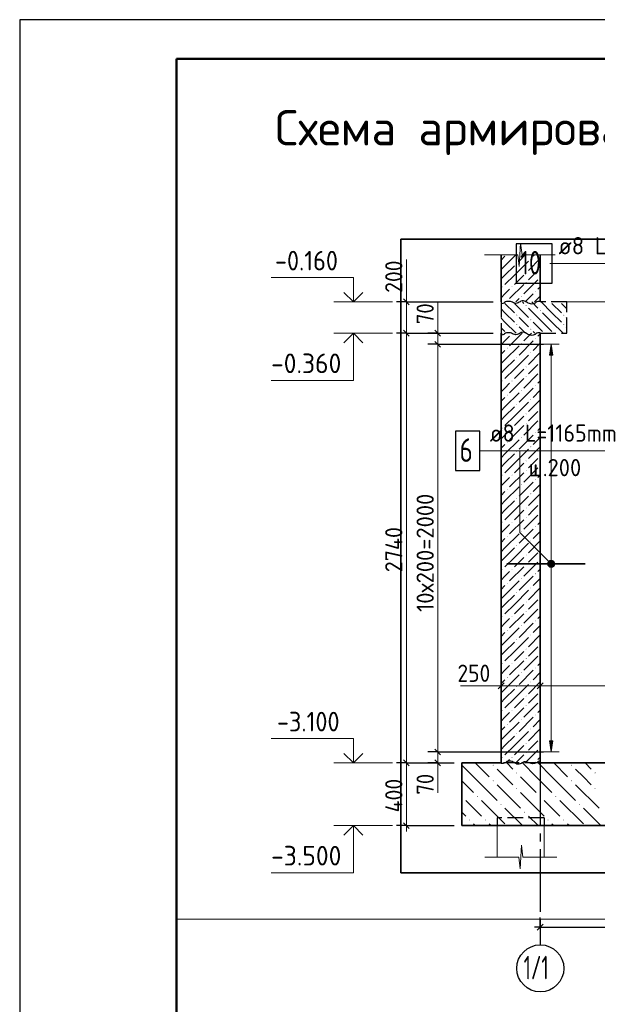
# Model space of a CAD drawing. Header units: millimetres. Extents: x 0 to 42000, y 0 to 29700.
# Tile 4 of 13: x 0 to 7369, y 17141 to 29700. Entities that reach past the tile are written whole.
import ezdxf

# ---------------------------------------------------------------- set-up
doc = ezdxf.new("R2010")
doc.units = ezdxf.units.MM
doc.linetypes.add('______2', pattern=[270, 200, -70])
doc.linetypes.add('______5', pattern=[1100, 800, -100, 100, -100])
for name, color, linetype, lineweight in [('Standard', 7, 'Continuous', 25), ('Высотные отметки', 7, 'Continuous', 25), ('ЖБ Перекрытие верхний уровень', 7, '______2', 25), ('ЖБ Пилон', 7, 'Continuous', 35), ('ЖБ Плита Фундамента верхний уровень', 7, 'Continuous', 35), ('ЖБ Стена верхний уровень', 7, 'Continuous', 35), ('Заголовок чертежа', 7, 'Continuous', 25), ('Позиционная метка линия выноска', 7, 'Continuous', 13), ('Примечания', 7, 'Continuous', 13), ('Размерная линия_ общее', 7, 'Continuous', 13), ('Стена обрамление П-обр.', 7, 'Continuous', 35)]:
    doc.layers.add(name, color=color, linetype=linetype, lineweight=lineweight)
doc.layers.add('Оси', color=7, linetype='______5')
doc.layers.add('Размерная выноска', color=7, linetype='Continuous')
doc.layers.add('Стена Хомут', color=7, linetype='Continuous', lineweight=25, true_color=0x6e3c1e)
doc.styles.add('ISOCPEUR', font='txt')

msp = doc.modelspace()

# ---------------------------------------------------------------- hatches: boundary and pattern name
at = {"layer": 'ЖБ Перекрытие верхний уровень', "linetype": 'Continuous', "lineweight": 18, "transparency": 33554687}
for points in [[(6455, 26052), (6461, 26059), (6468, 26052), (6461, 26046)], [(6635, 25992), (6641, 25999), (6648, 25992), (6641, 25986)], [(6335, 25932), (6341, 25939), (6348, 25932), (6341, 25926)], [(6515, 25872), (6521, 25879), (6528, 25872), (6521, 25866)], [(6935, 25932), (6941, 25939), (6948, 25932), (6941, 25926)], [(6335, 25812), (6341, 25819), (6348, 25812), (6341, 25806)], [(6515, 25752), (6521, 25759), (6528, 25752), (6521, 25746)], [(6935, 25812), (6941, 25819), (6948, 25812), (6941, 25806)]]:
    msp.add_hatch(color=7, dxfattribs=at).paths.add_polyline_path(points, flags=16)
at = {"layer": 'ЖБ Пилон', "linetype": 'Continuous', "lineweight": 18, "transparency": 33554687}
for points in [[(6516, 26652), (6521, 26657), (6526, 26652), (6521, 26647)], [(6336, 26592), (6341, 26597), (6346, 26592), (6341, 26587)], [(6636, 26532), (6641, 26537), (6642, 26536), (6642, 26528), (6641, 26527)], [(6456, 26472), (6461, 26477), (6466, 26472), (6461, 26467)], [(6636, 26412), (6641, 26417), (6642, 26416), (6642, 26408), (6641, 26407)], [(6156, 26292), (6161, 26297), (6166, 26292), (6161, 26287)], [(6276, 26292), (6281, 26297), (6286, 26292), (6281, 26287)], [(6456, 26352), (6461, 26357), (6466, 26352), (6461, 26347)], [(6396, 26172), (6401, 26177), (6406, 26172), (6401, 26167)], [(6576, 26232), (6581, 26237), (6586, 26232), (6581, 26227)], [(6216, 26112), (6221, 26117), (6226, 26112), (6221, 26107)]]:
    msp.add_hatch(color=7, dxfattribs=at).paths.add_polyline_path(points, flags=16)
at = {"layer": 'ЖБ Плита Фундамента верхний уровень', "linetype": 'Continuous', "lineweight": 18, "transparency": 33554687}
for points in [[(6035, 20192), (6041, 20199), (6048, 20192), (6041, 20186)], [(6335, 20092), (6341, 20099), (6348, 20092), (6341, 20086)], [(7035, 20192), (7041, 20199), (7048, 20192), (7041, 20186)], [(7335, 20092), (7341, 20099), (7348, 20092), (7341, 20086)], [(6035, 19992), (6041, 19999), (6048, 19992), (6041, 19986)], [(7035, 19992), (7041, 19999), (7048, 19992), (7041, 19986)], [(6335, 19892), (6341, 19899), (6348, 19892), (6341, 19886)], [(7335, 19892), (7341, 19899), (7348, 19892), (7341, 19886)], [(5642, 19798), (5648, 19792), (5642, 19786)], [(5835, 19792), (5841, 19799), (5848, 19792), (5841, 19786)], [(6635, 19792), (6641, 19799), (6648, 19792), (6641, 19786)], [(6835, 19792), (6841, 19799), (6848, 19792), (6841, 19786)], [(6135, 19692), (6141, 19699), (6148, 19692), (6141, 19686)], [(6435, 19592), (6441, 19599), (6448, 19592), (6441, 19586)], [(7135, 19692), (7141, 19699), (7148, 19692), (7141, 19686)], [(5735, 19492), (5741, 19499), (5748, 19492), (5741, 19486)], [(5935, 19492), (5941, 19499), (5948, 19492), (5941, 19486)], [(6735, 19492), (6741, 19499), (6748, 19492), (6741, 19486)], [(6935, 19492), (6941, 19499), (6948, 19492), (6941, 19486)]]:
    msp.add_hatch(color=7, dxfattribs=at).paths.add_polyline_path(points, flags=16)
at = {"layer": 'ЖБ Стена верхний уровень', "linetype": 'Continuous', "lineweight": 18, "transparency": 33554687}
for points in [[(6156, 25692), (6161, 25697), (6166, 25692), (6161, 25687)], [(6276, 25692), (6281, 25697), (6286, 25692), (6281, 25687)], [(6576, 25632), (6581, 25637), (6586, 25632), (6581, 25627)], [(6216, 25512), (6221, 25517), (6226, 25512), (6221, 25507)], [(6396, 25572), (6401, 25577), (6406, 25572), (6401, 25567)], [(6336, 25392), (6341, 25397), (6346, 25392), (6341, 25387)], [(6516, 25452), (6521, 25457), (6526, 25452), (6521, 25447)], [(6456, 25272), (6461, 25277), (6466, 25272), (6461, 25267)], [(6636, 25332), (6641, 25337), (6642, 25336), (6642, 25328), (6641, 25327)], [(6456, 25152), (6461, 25157), (6466, 25152), (6461, 25147)], [(6636, 25212), (6641, 25217), (6642, 25216), (6642, 25208), (6641, 25207)], [(6156, 25092), (6161, 25097), (6166, 25092), (6161, 25087)], [(6276, 25092), (6281, 25097), (6286, 25092), (6281, 25087)], [(6576, 25032), (6581, 25037), (6586, 25032), (6581, 25027)], [(6216, 24912), (6221, 24917), (6226, 24912), (6221, 24907)], [(6396, 24972), (6401, 24977), (6406, 24972), (6401, 24967)], [(6336, 24792), (6341, 24797), (6346, 24792), (6341, 24787)], [(6516, 24852), (6521, 24857), (6526, 24852), (6521, 24847)], [(6456, 24672), (6461, 24677), (6466, 24672), (6461, 24667)], [(6636, 24732), (6641, 24737), (6642, 24736), (6642, 24728), (6641, 24727)], [(6636, 24612), (6641, 24617), (6642, 24616), (6642, 24608), (6641, 24607)], [(6156, 24492), (6161, 24497), (6166, 24492), (6161, 24487)], [(6276, 24492), (6281, 24497), (6286, 24492), (6281, 24487)], [(6456, 24552), (6461, 24557), (6466, 24552), (6461, 24547)], [(6396, 24372), (6401, 24377), (6406, 24372), (6401, 24367)], [(6576, 24432), (6581, 24437), (6586, 24432), (6581, 24427)], [(6216, 24312), (6221, 24317), (6226, 24312), (6221, 24307)], [(6516, 24252), (6521, 24257), (6526, 24252), (6521, 24247)], [(6336, 24192), (6341, 24197), (6346, 24192), (6341, 24187)], [(6636, 24132), (6641, 24137), (6642, 24136), (6642, 24128), (6641, 24127)], [(6456, 24072), (6461, 24077), (6466, 24072), (6461, 24067)], [(6636, 24012), (6641, 24017), (6642, 24016), (6642, 24008), (6641, 24007)], [(6156, 23892), (6161, 23897), (6166, 23892), (6161, 23887)], [(6276, 23892), (6281, 23897), (6286, 23892), (6281, 23887)], [(6456, 23952), (6461, 23957), (6466, 23952), (6461, 23947)], [(6396, 23772), (6401, 23777), (6406, 23772), (6401, 23767)], [(6576, 23832), (6581, 23837), (6586, 23832), (6581, 23827)], [(6216, 23712), (6221, 23717), (6226, 23712), (6221, 23707)], [(6516, 23652), (6521, 23657), (6526, 23652), (6521, 23647)], [(6336, 23592), (6341, 23597), (6346, 23592), (6341, 23587)], [(6636, 23532), (6641, 23537), (6642, 23536), (6642, 23528), (6641, 23527)], [(6456, 23472), (6461, 23477), (6466, 23472), (6461, 23467)], [(6636, 23412), (6641, 23417), (6642, 23416), (6642, 23408), (6641, 23407)], [(6156, 23292), (6161, 23297), (6166, 23292), (6161, 23287)], [(6276, 23292), (6281, 23297), (6286, 23292), (6281, 23287)], [(6456, 23352), (6461, 23357), (6466, 23352), (6461, 23347)], [(6576, 23232), (6581, 23237), (6586, 23232), (6581, 23227)], [(6216, 23112), (6221, 23117), (6226, 23112), (6221, 23107)], [(6396, 23172), (6401, 23177), (6406, 23172), (6401, 23167)], [(6336, 22992), (6341, 22997), (6346, 22992), (6341, 22987)], [(6516, 23052), (6521, 23057), (6526, 23052), (6521, 23047)], [(6456, 22872), (6461, 22877), (6466, 22872), (6461, 22867)], [(6636, 22932), (6641, 22937), (6642, 22936), (6642, 22928), (6641, 22927)], [(6456, 22752), (6461, 22757), (6466, 22752), (6461, 22747)], [(6636, 22812), (6641, 22817), (6642, 22816), (6642, 22808), (6641, 22807)], [(6156, 22692), (6161, 22697), (6166, 22692), (6161, 22687)], [(6276, 22692), (6281, 22697), (6286, 22692), (6281, 22687)], [(6576, 22632), (6581, 22637), (6586, 22632), (6581, 22627)], [(6216, 22512), (6221, 22517), (6226, 22512), (6221, 22507)], [(6396, 22572), (6401, 22577), (6406, 22572), (6401, 22567)], [(6336, 22392), (6341, 22397), (6346, 22392), (6341, 22387)], [(6516, 22452), (6521, 22457), (6526, 22452), (6521, 22447)], [(6456, 22272), (6461, 22277), (6466, 22272), (6461, 22267)], [(6636, 22332), (6641, 22337), (6642, 22336), (6642, 22328), (6641, 22327)], [(6456, 22152), (6461, 22157), (6466, 22152), (6461, 22147)], [(6636, 22212), (6641, 22217), (6642, 22216), (6642, 22208), (6641, 22207)], [(6156, 22092), (6161, 22097), (6166, 22092), (6161, 22087)], [(6276, 22092), (6281, 22097), (6286, 22092), (6281, 22087)], [(6576, 22032), (6581, 22037), (6586, 22032), (6581, 22027)], [(6216, 21912), (6221, 21917), (6226, 21912), (6221, 21907)], [(6396, 21972), (6401, 21977), (6406, 21972), (6401, 21967)], [(6516, 21852), (6521, 21857), (6526, 21852), (6521, 21847)], [(6336, 21792), (6341, 21797), (6346, 21792), (6341, 21787)], [(6636, 21732), (6641, 21737), (6642, 21736), (6642, 21728), (6641, 21727)], [(6456, 21672), (6461, 21677), (6466, 21672), (6461, 21667)], [(6636, 21612), (6641, 21617), (6642, 21616), (6642, 21608), (6641, 21607)], [(6156, 21492), (6161, 21497), (6166, 21492), (6161, 21487)], [(6276, 21492), (6281, 21497), (6286, 21492), (6281, 21487)], [(6456, 21552), (6461, 21557), (6466, 21552), (6461, 21547)], [(6396, 21372), (6401, 21377), (6406, 21372), (6401, 21367)], [(6576, 21432), (6581, 21437), (6586, 21432), (6581, 21427)], [(6216, 21312), (6221, 21317), (6226, 21312), (6221, 21307)], [(6516, 21252), (6521, 21257), (6526, 21252), (6521, 21247)], [(6336, 21192), (6341, 21197), (6346, 21192), (6341, 21187)], [(6636, 21132), (6641, 21137), (6642, 21136), (6642, 21128), (6641, 21127)], [(6456, 21072), (6461, 21077), (6466, 21072), (6461, 21067)], [(6636, 21012), (6641, 21017), (6642, 21016), (6642, 21008), (6641, 21007)], [(6156, 20892), (6161, 20897), (6166, 20892), (6161, 20887)], [(6276, 20892), (6281, 20897), (6286, 20892), (6281, 20887)], [(6456, 20952), (6461, 20957), (6466, 20952), (6461, 20947)], [(6396, 20772), (6401, 20777), (6406, 20772), (6401, 20767)], [(6576, 20832), (6581, 20837), (6586, 20832), (6581, 20827)], [(6216, 20712), (6221, 20717), (6226, 20712), (6221, 20707)], [(6336, 20592), (6341, 20597), (6346, 20592), (6341, 20587)], [(6516, 20652), (6521, 20657), (6526, 20652), (6521, 20647)], [(6456, 20472), (6461, 20477), (6466, 20472), (6461, 20467)], [(6636, 20532), (6641, 20537), (6642, 20536), (6642, 20528), (6641, 20527)], [(6456, 20352), (6461, 20357), (6466, 20352), (6461, 20347)], [(6636, 20412), (6641, 20417), (6642, 20416), (6642, 20408), (6641, 20407)], [(6156, 20292), (6161, 20297), (6166, 20292), (6161, 20287)], [(6276, 20292), (6281, 20297), (6286, 20292), (6281, 20287)], [(6576, 20232), (6581, 20237), (6586, 20232), (6581, 20227)]]:
    msp.add_hatch(color=7, dxfattribs=at).paths.add_polyline_path(points, flags=16)
at = {"layer": 'Позиционная метка линия выноска', "linetype": 'Continuous', "lineweight": 13, "transparency": 33554687}
for points in [[(6738, 22771), (6769, 22803), (6749, 22792)], [(6769, 22803), (6738, 22771), (6738, 22749)], [(6769, 22803), (6738, 22749), (6792, 22803)], [(6792, 22803), (6738, 22749), (6749, 22728)], [(6792, 22803), (6749, 22728), (6813, 22792)], [(6813, 22792), (6749, 22728), (6769, 22717)], [(6813, 22792), (6769, 22717), (6824, 22771)], [(6824, 22771), (6769, 22717), (6792, 22717)], [(6824, 22771), (6792, 22717), (6824, 22749)], [(6824, 22749), (6792, 22717), (6813, 22728)]]:
    msp.add_hatch(color=7, dxfattribs=at).paths.add_polyline_path(points)
at = {"layer": 'Стена обрамление П-обр.', "linetype": 'Continuous', "lineweight": 13, "transparency": 33554687}
msp.add_hatch(color=7, dxfattribs=at).paths.add_polyline_path([(6801, 25420), (6781, 25560), (6761, 25420)])
msp.add_hatch(color=7, dxfattribs=at).paths.add_polyline_path([(6801, 20500), (6781, 20360), (6761, 20500)], flags=16)

# ---------------------------------------------------------------- linework, layer by layer
at = {"layer": 'Standard', "color": 7, "linetype": 'Continuous', "lineweight": 25, "transparency": 33554687}
for p, q in [((2000, 29200), (2000, 1058)), ((5295, 25738), (5370, 25662)), ((5295, 25597), (5370, 25522)), ((5295, 20397), (5370, 20322)), ((5295, 20258), (5370, 20182)), ((6604, 18087), (6679, 18162))]:
    msp.add_line(p, q, dxfattribs=at)
at = {"layer": 'Standard', "color": 7, "linetype": 'Continuous', "lineweight": 13, "transparency": 33554687}
for p, q in [((6373, 26550), (6391, 26850)), ((6391, 26850), (6409, 26700)), ((5932, 26700), (6355, 26700)), ((6355, 26700), (6373, 26550)), ((6409, 26700), (6832, 26700)), ((6832, 26700), (6832, 26700)), ((5333, 25700), (5333, 25775)), ((5333, 25700), (5333, 25560)), ((5333, 25560), (5333, 20360)), ((5333, 20360), (5333, 20220)), ((5333, 20220), (5333, 20145)), ((6384, 18870), (6403, 19170)), ((6403, 19170), (6421, 19020)), ((5934, 19020), (6366, 19020)), ((6366, 19020), (6384, 18870)), ((6421, 19020), (6854, 19020)), ((6854, 19020), (6854, 19020))]:
    msp.add_line(p, q, dxfattribs=at)
at = {"layer": 'Standard', "color": 7, "linetype": 'Continuous', "lineweight": 18, "transparency": 33554687}
for p, q in [((7682, 26100), (6982, 26100)), ((6092, 19420), (6092, 19020)), ((6692, 19420), (6692, 19020))]:
    msp.add_line(p, q, dxfattribs=at)
at = {"layer": 'Standard', "color": 7, "linetype": 'Continuous', "lineweight": -3, "transparency": 33554687}
for p, q in [((5333, 25700), (5208, 25700)), ((5333, 25700), (5458, 25700)), ((5333, 25700), (6042, 25700)), ((5333, 25560), (5208, 25560)), ((5333, 25560), (5458, 25560)), ((5333, 25560), (6681, 25560)), ((5333, 20360), (5208, 20360)), ((5333, 20360), (5458, 20360)), ((5333, 20360), (6681, 20360)), ((5333, 20220), (5208, 20220)), ((5333, 20220), (5458, 20220)), ((5333, 20220), (5542, 20220)), ((6642, 18125), (6642, 18250)), ((6642, 18125), (6567, 18125)), ((6642, 18125), (6642, 18000)), ((6642, 18125), (6642, 18000)), ((6642, 18125), (13042, 18125))]:
    msp.add_line(p, q, dxfattribs=at)
at = {"layer": 'Standard', "color": 7, "linetype": 'Continuous', "lineweight": 25, "transparency": 33554687}
msp.add_lwpolyline([(0, 0), (42000, 0), (42000, 29700), (0, 29700), (0, 0)], close=True, dxfattribs=at)
at = {"layer": 'Standard', "color": 7, "linetype": 'Continuous', "lineweight": 50, "transparency": 33554687}
msp.add_lwpolyline([(2000, 29200), (41500, 29200), (41500, 500), (2000, 500), (2000, 29200)], close=True, dxfattribs=at)
at = {"layer": 'Standard', "color": 7, "linetype": 'Continuous', "lineweight": 13, "transparency": 33554687}
for points in [[(29911, 29200), (2000, 29200), (2000, 6000), (29911, 6000), (29911, 29200)], [(2000, 18228), (2000, 500), (23000, 500), (23000, 18228), (2000, 18228)]]:
    msp.add_lwpolyline(points, dxfattribs=at)
at = {"layer": 'Standard', "color": 254, "linetype": 'Continuous', "lineweight": 35, "true_color": 0xc4c4ff, "transparency": 33554687}
msp.add_lwpolyline([(4863, 18820), (27343, 18820), (27343, 26900), (4863, 26900), (4863, 18820)], dxfattribs=at)
at = {"layer": 'Высотные отметки', "color": 7, "linetype": 'Continuous', "lineweight": 35, "transparency": 33554687}
for p, q in [((4257, 26100), (4135, 26221)), ((4257, 26100), (4135, 26221)), ((4257, 26100), (4378, 26221)), ((4257, 26100), (4378, 26221)), ((4257, 25700), (4135, 25579)), ((4257, 25700), (4135, 25579)), ((4257, 25700), (4378, 25579)), ((4257, 25700), (4378, 25579)), ((4257, 20220), (4135, 20341)), ((4257, 20220), (4135, 20341)), ((4257, 20220), (4378, 20341)), ((4257, 20220), (4378, 20341)), ((4257, 19420), (4135, 19299)), ((4257, 19420), (4135, 19299)), ((4257, 19420), (4378, 19299)), ((4257, 19420), (4378, 19299))]:
    msp.add_line(p, q, dxfattribs=at)
at = {"layer": 'Высотные отметки', "color": 7, "linetype": 'Continuous', "lineweight": 13, "transparency": 33554687}
for p, q in [((4757, 26100), (4007, 26100)), ((4757, 26100), (4007, 26100)), ((4757, 25700), (4007, 25700)), ((4757, 25700), (4007, 25700)), ((4757, 20220), (4007, 20220)), ((4757, 20220), (4007, 20220)), ((4757, 19420), (4007, 19420)), ((4757, 19420), (4007, 19420))]:
    msp.add_line(p, q, dxfattribs=at)
for points in [[(4257, 26100), (4257, 26410), (3207, 26410)], [(4257, 26100), (4257, 26410), (3207, 26410)], [(4257, 25700), (4257, 25100), (3207, 25100)], [(4257, 25700), (4257, 25100), (3207, 25100)], [(4257, 20220), (4257, 20530), (3207, 20530)], [(4257, 20220), (4257, 20530), (3207, 20530)], [(4257, 19420), (4257, 18820), (3207, 18820)], [(4257, 19420), (4257, 18820), (3207, 18820)]]:
    msp.add_lwpolyline(points, dxfattribs=at)
at = {"layer": 'ЖБ Перекрытие верхний уровень', "color": 7, "linetype": '______2', "lineweight": 25, "transparency": 33554687}
for p, q in [((6142, 26100), (6142, 25700)), ((6982, 26100), (6642, 26100)), ((6982, 25700), (6982, 26100)), ((6642, 25700), (6982, 25700))]:
    msp.add_line(p, q, dxfattribs=at)
at = {"layer": 'ЖБ Перекрытие верхний уровень', "color": 9, "linetype": 'Continuous', "lineweight": 18, "true_color": 0xc7c7c7, "transparency": 33554687}
for p, q in [((6191, 25962), (6142, 26011)), ((6191, 26082), (6311, 25962)), ((6311, 26082), (6491, 25902)), ((6413, 26100), (6431, 26082)), ((6671, 25842), (6491, 26022)), ((6533, 26100), (6611, 26022)), ((6791, 25962), (6653, 26100)), ((6791, 26082), (6911, 25962)), ((6911, 26082), (6982, 26011)), ((6142, 25891), (6191, 25842)), ((6191, 25962), (6311, 25842)), ((6431, 25842), (6371, 25902)), ((6671, 25962), (6791, 25842)), ((6791, 25962), (6911, 25842)), ((6982, 25891), (6971, 25902)), ((6142, 25771), (6191, 25722)), ((6191, 25842), (6333, 25700)), ((6371, 25782), (6453, 25700)), ((6491, 25782), (6431, 25842)), ((6551, 25842), (6671, 25722)), ((6671, 25842), (6791, 25722)), ((6791, 25842), (6933, 25700)), ((6971, 25782), (6982, 25771)), ((6551, 25722), (6573, 25700))]:
    msp.add_line(p, q, dxfattribs=at)
at = {"layer": 'ЖБ Пилон', "color": 7, "linetype": 'Continuous', "lineweight": 35, "transparency": 33554687}
for p, q in [((6142, 26700), (6142, 26100)), ((6642, 26100), (6642, 26700))]:
    msp.add_line(p, q, dxfattribs=at)
at = {"layer": 'ЖБ Пилон', "color": 251, "linetype": 'Continuous', "lineweight": 18, "true_color": 0x494949, "transparency": 33554687}
for p, q in [((6191, 26682), (6142, 26633)), ((6191, 26562), (6329, 26700)), ((6449, 26700), (6371, 26622)), ((6642, 26653), (6491, 26502)), ((6569, 26700), (6551, 26682)), ((6191, 26562), (6142, 26513)), ((6311, 26562), (6191, 26442)), ((6311, 26442), (6491, 26622)), ((6551, 26442), (6611, 26502)), ((6191, 26442), (6142, 26393)), ((6311, 26442), (6191, 26322)), ((6431, 26442), (6311, 26322)), ((6611, 26382), (6431, 26202)), ((6491, 26382), (6551, 26442)), ((6191, 26202), (6251, 26262)), ((6431, 26322), (6251, 26142)), ((6642, 26293), (6611, 26262)), ((6142, 26153), (6191, 26202)), ((6329, 26100), (6371, 26142)), ((6551, 26202), (6449, 26100)), ((6642, 26173), (6569, 26100))]:
    msp.add_line(p, q, dxfattribs=at)
at = {"layer": 'ЖБ Плита Фундамента верхний уровень', "color": 7, "linetype": 'Continuous', "lineweight": 35, "transparency": 33554687}
for p, q in [((5642, 20220), (5642, 19420)), ((6142, 20220), (5642, 20220)), ((25742, 20220), (6642, 20220)), ((5642, 19420), (26142, 19420))]:
    msp.add_line(p, q, dxfattribs=at)
at = {"layer": 'ЖБ Плита Фундамента верхний уровень', "color": 252, "linetype": 'Continuous', "lineweight": 18, "true_color": 0x8f8f8f, "transparency": 33554687}
for p, q in [((5813, 20220), (5991, 20042)), ((6213, 20220), (6291, 20142)), ((6591, 20042), (6413, 20220)), ((6613, 20220), (6791, 20042)), ((6813, 20220), (6991, 20042)), ((7213, 20220), (7291, 20142)), ((5642, 20191), (5791, 20042)), ((6191, 20042), (6091, 20142)), ((7191, 20042), (7091, 20142)), ((5642, 19991), (5791, 19842)), ((5791, 20042), (6091, 19742)), ((6291, 19942), (6191, 20042)), ((6391, 20042), (6591, 19842)), ((6591, 20042), (6791, 19842)), ((6791, 20042), (7091, 19742)), ((7291, 19942), (7191, 20042)), ((6091, 19942), (6391, 19642)), ((7091, 19942), (7391, 19642)), ((5791, 19642), (5691, 19742)), ((5891, 19742), (6191, 19442)), ((6391, 19842), (6691, 19542)), ((6791, 19642), (6691, 19742)), ((6891, 19742), (7191, 19442)), ((5891, 19542), (5791, 19642)), ((6191, 19642), (6413, 19420)), ((6891, 19542), (6791, 19642)), ((7191, 19642), (7413, 19420)), ((5642, 19591), (5691, 19542)), ((6613, 19420), (6491, 19542)), ((5791, 19442), (5813, 19420)), ((5991, 19442), (6013, 19420)), ((6791, 19442), (6813, 19420)), ((6991, 19442), (7013, 19420))]:
    msp.add_line(p, q, dxfattribs=at)
at = {"layer": 'ЖБ Стена верхний уровень', "color": 7, "linetype": 'Continuous', "lineweight": 35, "transparency": 33554687}
for p, q in [((6142, 25700), (6142, 20220)), ((6642, 20220), (6642, 25700))]:
    msp.add_line(p, q, dxfattribs=at)
at = {"layer": 'ЖБ Стена верхний уровень', "color": 251, "linetype": 'Continuous', "lineweight": 18, "true_color": 0x494949, "transparency": 33554687}
for p, q in [((6191, 25602), (6251, 25662)), ((6409, 25700), (6251, 25542)), ((6529, 25700), (6431, 25602)), ((6642, 25693), (6611, 25662)), ((6142, 25553), (6191, 25602)), ((6191, 25362), (6371, 25542)), ((6551, 25602), (6371, 25422)), ((6642, 25573), (6551, 25482)), ((6191, 25482), (6142, 25433)), ((6311, 25242), (6491, 25422)), ((6642, 25453), (6491, 25302)), ((6191, 25362), (6142, 25313)), ((6311, 25362), (6191, 25242)), ((6551, 25242), (6611, 25302)), ((6191, 25242), (6142, 25193)), ((6311, 25242), (6191, 25122)), ((6431, 25122), (6251, 24942)), ((6431, 25242), (6311, 25122)), ((6611, 25182), (6431, 25002)), ((6491, 25182), (6551, 25242)), ((6142, 24953), (6191, 25002)), ((6191, 25002), (6251, 25062)), ((6551, 25002), (6371, 24822)), ((6642, 25093), (6611, 25062)), ((6191, 24882), (6142, 24833)), ((6191, 24762), (6371, 24942)), ((6642, 24973), (6551, 24882)), ((6191, 24762), (6142, 24713)), ((6311, 24762), (6191, 24642)), ((6311, 24642), (6491, 24822)), ((6642, 24853), (6491, 24702)), ((6191, 24642), (6142, 24593)), ((6311, 24642), (6191, 24522)), ((6431, 24642), (6311, 24522)), ((6491, 24582), (6551, 24642)), ((6551, 24642), (6611, 24702)), ((6431, 24522), (6251, 24342)), ((6611, 24582), (6431, 24402)), ((6642, 24493), (6611, 24462)), ((6142, 24353), (6191, 24402)), ((6191, 24402), (6251, 24462)), ((6551, 24402), (6371, 24222)), ((6642, 24373), (6551, 24282)), ((6191, 24282), (6142, 24233)), ((6191, 24162), (6371, 24342)), ((6642, 24253), (6491, 24102)), ((6191, 24162), (6142, 24113)), ((6311, 24162), (6191, 24042)), ((6311, 24042), (6491, 24222)), ((6191, 24042), (6142, 23993)), ((6311, 24042), (6191, 23922)), ((6431, 24042), (6311, 23922)), ((6491, 23982), (6551, 24042)), ((6551, 24042), (6611, 24102)), ((6191, 23802), (6251, 23862)), ((6431, 23922), (6251, 23742)), ((6611, 23982), (6431, 23802)), ((6642, 23893), (6611, 23862)), ((6142, 23753), (6191, 23802)), ((6191, 23562), (6371, 23742)), ((6551, 23802), (6371, 23622)), ((6642, 23773), (6551, 23682)), ((6191, 23682), (6142, 23633)), ((6311, 23442), (6491, 23622)), ((6642, 23653), (6491, 23502)), ((6191, 23562), (6142, 23513)), ((6311, 23562), (6191, 23442)), ((6551, 23442), (6611, 23502)), ((6191, 23442), (6142, 23393)), ((6311, 23442), (6191, 23322)), ((6431, 23442), (6311, 23322)), ((6611, 23382), (6431, 23202)), ((6491, 23382), (6551, 23442)), ((6191, 23202), (6251, 23262)), ((6431, 23322), (6251, 23142)), ((6642, 23293), (6611, 23262)), ((6142, 23153), (6191, 23202)), ((6191, 22962), (6371, 23142)), ((6551, 23202), (6371, 23022)), ((6642, 23173), (6551, 23082)), ((6191, 23082), (6142, 23033)), ((6311, 22842), (6491, 23022)), ((6642, 23053), (6491, 22902)), ((6191, 22962), (6142, 22913)), ((6311, 22962), (6191, 22842)), ((6551, 22842), (6611, 22902)), ((6191, 22842), (6142, 22793)), ((6311, 22842), (6191, 22722)), ((6431, 22842), (6311, 22722)), ((6611, 22782), (6431, 22602)), ((6491, 22782), (6551, 22842)), ((6191, 22602), (6251, 22662)), ((6431, 22722), (6251, 22542)), ((6642, 22693), (6611, 22662)), ((6142, 22553), (6191, 22602)), ((6191, 22482), (6142, 22433)), ((6191, 22362), (6371, 22542)), ((6551, 22602), (6371, 22422)), ((6642, 22573), (6551, 22482)), ((6191, 22362), (6142, 22313)), ((6311, 22362), (6191, 22242)), ((6311, 22242), (6491, 22422)), ((6642, 22453), (6491, 22302)), ((6191, 22242), (6142, 22193)), ((6311, 22242), (6191, 22122)), ((6431, 22242), (6311, 22122)), ((6491, 22182), (6551, 22242)), ((6551, 22242), (6611, 22302)), ((6431, 22122), (6251, 21942)), ((6611, 22182), (6431, 22002)), ((6142, 21953), (6191, 22002)), ((6191, 22002), (6251, 22062)), ((6551, 22002), (6371, 21822)), ((6642, 22093), (6611, 22062)), ((6191, 21882), (6142, 21833)), ((6191, 21762), (6371, 21942)), ((6642, 21853), (6491, 21702)), ((6642, 21973), (6551, 21882)), ((6191, 21762), (6142, 21713)), ((6311, 21762), (6191, 21642)), ((6311, 21642), (6491, 21822)), ((6191, 21642), (6142, 21593)), ((6311, 21642), (6191, 21522)), ((6431, 21642), (6311, 21522)), ((6491, 21582), (6551, 21642)), ((6551, 21642), (6611, 21702)), ((6431, 21522), (6251, 21342)), ((6611, 21582), (6431, 21402)), ((6642, 21493), (6611, 21462)), ((6142, 21353), (6191, 21402)), ((6191, 21402), (6251, 21462)), ((6551, 21402), (6371, 21222)), ((6642, 21373), (6551, 21282)), ((6191, 21282), (6142, 21233)), ((6191, 21162), (6371, 21342)), ((6642, 21253), (6491, 21102)), ((6191, 21162), (6142, 21113)), ((6311, 21162), (6191, 21042)), ((6311, 21042), (6491, 21222)), ((6551, 21042), (6611, 21102)), ((6191, 21042), (6142, 20993)), ((6311, 21042), (6191, 20922)), ((6431, 21042), (6311, 20922)), ((6611, 20982), (6431, 20802)), ((6491, 20982), (6551, 21042)), ((6191, 20802), (6251, 20862)), ((6431, 20922), (6251, 20742)), ((6642, 20893), (6611, 20862)), ((6142, 20753), (6191, 20802)), ((6191, 20562), (6371, 20742)), ((6551, 20802), (6371, 20622)), ((6642, 20773), (6551, 20682)), ((6191, 20682), (6142, 20633)), ((6311, 20442), (6491, 20622)), ((6642, 20653), (6491, 20502)), ((6191, 20562), (6142, 20513)), ((6311, 20562), (6191, 20442)), ((6551, 20442), (6611, 20502)), ((6191, 20442), (6142, 20393)), ((6311, 20442), (6191, 20322)), ((6431, 20442), (6311, 20322)), ((6611, 20382), (6449, 20220)), ((6491, 20382), (6551, 20442)), ((6209, 20220), (6251, 20262)), ((6431, 20322), (6329, 20220)), ((6642, 20293), (6611, 20262))]:
    msp.add_line(p, q, dxfattribs=at)
at = {"layer": 'Оси', "color": 8, "linetype": '______5', "lineweight": -3, "transparency": 33554687}
msp.add_line((6642, 20220), (6642, 17900), dxfattribs=at)
at = {"layer": 'Оси', "color": 7, "linetype": 'Continuous', "lineweight": -3, "transparency": 33554687}
msp.add_circle((6642, 17600), 300, dxfattribs=at)
at = {"layer": 'Позиционная метка линия выноска', "color": 7, "linetype": 'Continuous', "lineweight": 13, "transparency": 33554687}
for p, q in [((6749, 22792), (6749, 22792)), ((6813, 22792), (6813, 22792)), ((6749, 22728), (6749, 22728)), ((6813, 22728), (6813, 22728))]:
    msp.add_line(p, q, dxfattribs=at)
for points in [[(6764, 26590), (8742, 26590), (8742, 25750), (9142, 25350)], [(5872, 24200), (6381, 24200), (6381, 23160), (6781, 22760)], [(5872, 24200), (7915, 24200), (7915, 22760), (8315, 22360)]]:
    msp.add_lwpolyline(points, dxfattribs=at)
msp.add_circle((6781, 22760), 45, dxfattribs=at)
at = {"layer": 'Примечания', "color": 253, "linetype": '______2', "lineweight": -3, "true_color": 0xababab, "transparency": 33554687}
for p, q in [((6642, 20220), (6142, 20220)), ((6092, 19520), (6092, 19420)), ((6692, 19520), (6092, 19520)), ((6692, 19520), (6692, 19420))]:
    msp.add_line(p, q, dxfattribs=at)
at = {"layer": 'Примечания', "color": 7, "linetype": 'Continuous', "lineweight": 25, "transparency": 33554687}
for points in [[(6242, 26105), (6227, 26105), (6211, 26104), (6197, 26100), (6185, 26093), (6175, 26085), (6163, 26079), (6149, 26075), (6142, 26074)], [(6642, 26105), (6627, 26105), (6611, 26104), (6597, 26100), (6585, 26093), (6575, 26085), (6563, 26079), (6549, 26075), (6533, 26073), (6517, 26075), (6503, 26079), (6489, 26084), (6477, 26091), (6466, 26098), (6455, 26104), (6441, 26110), (6426, 26113), (6410, 26112), (6394, 26109), (6383, 26103), (6372, 26095), (6361, 26088), (6347, 26083), (6331, 26082), (6316, 26085), (6302, 26089), (6288, 26095), (6274, 26100), (6261, 26104), (6245, 26107), (6242, 26107)], [(6242, 25705), (6227, 25705), (6211, 25704), (6197, 25700), (6185, 25693), (6175, 25685), (6163, 25679), (6149, 25675), (6142, 25674)], [(6642, 25705), (6627, 25705), (6611, 25704), (6597, 25700), (6585, 25693), (6575, 25685), (6563, 25679), (6549, 25675), (6533, 25673), (6517, 25675), (6503, 25679), (6489, 25684), (6477, 25691), (6466, 25698), (6455, 25704), (6441, 25710), (6426, 25713), (6410, 25712), (6394, 25709), (6383, 25703), (6372, 25695), (6361, 25688), (6347, 25683), (6331, 25682), (6316, 25685), (6302, 25689), (6288, 25695), (6274, 25700), (6261, 25704), (6245, 25707), (6242, 25707)], [(6142, 20215), (6157, 20215), (6173, 20216), (6187, 20220), (6199, 20227), (6209, 20235), (6220, 20241), (6235, 20245), (6251, 20247), (6266, 20245), (6281, 20241), (6295, 20236), (6307, 20229), (6318, 20222), (6329, 20216), (6343, 20210), (6358, 20207), (6374, 20208), (6389, 20211), (6401, 20217), (6411, 20225), (6423, 20232), (6436, 20237), (6452, 20238), (6468, 20235), (6482, 20231), (6495, 20225), (6509, 20220), (6523, 20216), (6539, 20213), (6542, 20213)], [(6542, 20215), (6557, 20215), (6573, 20216), (6587, 20220), (6599, 20227), (6609, 20235), (6620, 20241), (6635, 20245), (6642, 20246)]]:
    msp.add_lwpolyline(points, dxfattribs=at)
at = {"layer": 'Размерная выноска', "color": 7, "linetype": 'Continuous', "lineweight": 13, "transparency": 33554687}
for p, q in [((4933, 26100), (4933, 26640)), ((5333, 25700), (5333, 26100)), ((6142, 21204), (5622, 21204)), ((5333, 20220), (5333, 19840))]:
    msp.add_line(p, q, dxfattribs=at)
at = {"layer": 'Размерная линия_ общее', "color": 7, "linetype": 'Continuous', "lineweight": 25, "transparency": 33554687}
for p, q in [((4895, 26138), (4970, 26062)), ((4895, 25738), (4970, 25662)), ((6104, 21166), (6179, 21241)), ((6604, 21166), (6679, 21241)), ((4895, 20258), (4970, 20182)), ((4895, 19458), (4970, 19382))]:
    msp.add_line(p, q, dxfattribs=at)
at = {"layer": 'Размерная линия_ общее', "color": 7, "linetype": 'Continuous', "lineweight": 13, "transparency": 33554687}
for p, q in [((4933, 26100), (4933, 26175)), ((4933, 26100), (4933, 25700)), ((4933, 25700), (4933, 20220)), ((6142, 21204), (6067, 21204)), ((6142, 21204), (6642, 21204)), ((6642, 21204), (8842, 21204)), ((4933, 20220), (4933, 19420)), ((4933, 19420), (4933, 19345))]:
    msp.add_line(p, q, dxfattribs=at)
at = {"layer": 'Размерная линия_ общее', "color": 253, "linetype": 'Continuous', "lineweight": -3, "true_color": 0xa0a0a0, "transparency": 33554687}
for p, q in [((4933, 26100), (4808, 26100)), ((4933, 26100), (5058, 26100)), ((4933, 26100), (6042, 26100)), ((4933, 25700), (4808, 25700)), ((4933, 25700), (5058, 25700)), ((4933, 25700), (6042, 25700)), ((6142, 21204), (6142, 21329)), ((6642, 21204), (6642, 21329)), ((6142, 21204), (6142, 21079)), ((6142, 21204), (6142, 21204)), ((6642, 21204), (6642, 21079)), ((6642, 21204), (6642, 21204)), ((4933, 20220), (4808, 20220)), ((4933, 20220), (5058, 20220)), ((4933, 20220), (5542, 20220)), ((4933, 19420), (4808, 19420)), ((4933, 19420), (5058, 19420)), ((4933, 19420), (5542, 19420))]:
    msp.add_line(p, q, dxfattribs=at)
at = {"layer": 'Стена обрамление П-обр.', "color": 251, "linetype": 'Continuous', "lineweight": 13, "true_color": 0x494949, "transparency": 33554687}
for p, q in [((6781, 25560), (6681, 25560)), ((6781, 25560), (6761, 25420)), ((6801, 25420), (6781, 25560)), ((6781, 25560), (6881, 25560)), ((6781, 25560), (6781, 25560)), ((6761, 25420), (6801, 25420)), ((6781, 20500), (6781, 25420)), ((6781, 20360), (6761, 20500)), ((6761, 20500), (6801, 20500)), ((6801, 20500), (6781, 20360)), ((6781, 20360), (6681, 20360)), ((6781, 20360), (6881, 20360)), ((6781, 20360), (6781, 20360))]:
    msp.add_line(p, q, dxfattribs=at)
at = {"layer": 'Стена обрамление П-обр.', "color": 7, "linetype": 'Continuous', "lineweight": 35, "transparency": 33554687}
msp.add_line((6214, 22760), (7214, 22760), dxfattribs=at)
at = {"layer": 'Стена обрамление П-обр.', "color": 7, "linetype": 'Continuous', "lineweight": 25, "transparency": 33554687}
msp.add_lwpolyline([(5562, 23950), (5872, 23950), (5872, 24450), (5562, 24450), (5562, 23950)], dxfattribs=at)
at = {"layer": 'Стена Хомут', "color": 7, "linetype": 'Continuous', "lineweight": 25, "transparency": 33554687}
msp.add_lwpolyline([(6334, 26340), (6794, 26340), (6794, 26840), (6334, 26840), (6334, 26340)], dxfattribs=at)

# ---------------------------------------------------------------- texts
at = {"layer": 'Standard', "color": 7, "linetype": 'Continuous', "lineweight": 25, "transparency": 33554687, "char_height": 220, "attachment_point": 7, "rotation": 90, "style": 'ISOCPEUR'}
for s, insert, width in [('\\W0.87;70', (5283, 25817), 403.92), ('\\W0.95;10х200=2000', (5283, 22146), 1753.12), ('\\W0.87;70', (5283, 19816), 403.93)]:
    msp.add_mtext(s, dxfattribs=dict(at, insert=insert, width=width))
at = {"layer": 'Высотные отметки', "color": 7, "linetype": 'Continuous', "lineweight": 25, "transparency": 33554687, "char_height": 250, "attachment_point": 7, "style": 'ISOCPEUR'}
for s, insert, width in [('\\W0.90;-0.160', (3257, 26502), 1011.77), ('\\W0.95;-0.360', (3207, 25192), 1067.86), ('\\W0.90;-3.100', (3282, 20622), 1011.77), ('\\W0.95;-3.500', (3207, 18912), 1067.86)]:
    msp.add_mtext(s, dxfattribs=dict(at, insert=insert, width=width))
at = {"layer": 'Заголовок чертежа', "color": 7, "linetype": 'Continuous', "lineweight": 50, "transparency": 33554687, "insert": (3257, 27975), "char_height": 450, "width": 10478.18, "attachment_point": 7, "style": 'ISOCPEUR'}
msp.add_mtext('\\W0.99;Схема армирования стены по оси Ж', dxfattribs=at)
at = {"layer": 'Оси', "color": 7, "linetype": 'Continuous', "lineweight": 25, "transparency": 33554687, "insert": (6429, 17460), "char_height": 300, "width": 517.22, "attachment_point": 7, "style": 'ISOCPEUR'}
msp.add_mtext('\\W0.62;1/1', dxfattribs=at)
at = {"layer": 'Размерная линия_ общее', "color": 7, "linetype": 'Continuous', "lineweight": 25, "transparency": 33554687, "char_height": 220, "attachment_point": 7, "rotation": 90, "style": 'ISOCPEUR'}
for s, insert, width in [('\\W0.91;200', (4883, 26217), 561.99), ('\\W0.93;2740', (4883, 22652), 740.39), ('\\W0.92;400', (4883, 19589), 584.45)]:
    msp.add_mtext(s, dxfattribs=dict(at, insert=insert, width=width))
at = {"layer": 'Размерная линия_ общее', "color": 7, "linetype": 'Continuous', "lineweight": 25, "transparency": 33554687, "insert": (5584, 21254), "char_height": 220, "width": 562, "attachment_point": 7, "style": 'ISOCPEUR'}
msp.add_mtext('\\W0.91;250', dxfattribs=at)
at = {"layer": 'Стена обрамление П-обр.', "color": 7, "linetype": 'Continuous', "lineweight": 13, "transparency": 33554687, "attachment_point": 7, "style": 'ISOCPEUR'}
for s, insert, char_height, width in [('\\W0.93;ø8 L=1165mm ', (5997, 24317), 220, 1949.98), ('\\W0.78;6', (5612, 24060), 300, 326.41), ('\\W0.95;ш.200 ', (6492, 23877), 220, 962.14)]:
    msp.add_mtext(s, dxfattribs=dict(at, insert=insert, char_height=char_height, width=width))
at = {"layer": 'Стена Хомут', "color": 7, "linetype": 'Continuous', "lineweight": 13, "transparency": 33554687, "attachment_point": 7, "style": 'ISOCPEUR'}
for s, insert, char_height, width in [('\\W0.96;ø8 L=1760mm ', (6874, 26707), 220, 1996.3), ('\\W0.75;10', (6384, 26450), 300, 472.29)]:
    msp.add_mtext(s, dxfattribs=dict(at, insert=insert, char_height=char_height, width=width))

doc.saveas('drawing.dxf')
